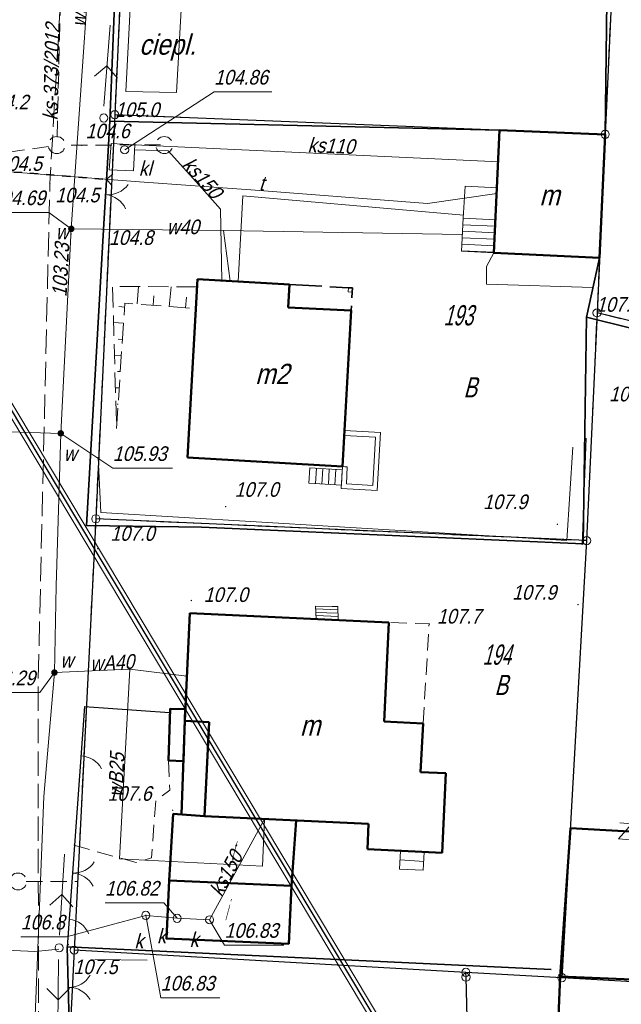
# Model space of a CAD drawing. Extents: x 6530721 to 6531385, y 5978377 to 5979143.
# Tile 112 of 146: x 6530980 to 6531017, y 5978905 to 5978965. Entities that reach past the tile are written whole.
import ezdxf
from ezdxf.enums import TextEntityAlignment as Align

# ---------------------------------------------------------------- set-up
doc = ezdxf.new("R2010")
doc.units = 0
for name, pattern in [('AB_rokocin 2014-08-13 AC2004$0$1.0_0.5', [1.5, 1, -0.5]), ('AB_rokocin 2014-08-13 AC2004$0$1.5_0.5', [2, 1.5, -0.5]), ('AB_rokocin 2014-08-13 AC2004$0$314-500', [2.5, 2, -0.5]), ('AB_rokocin 2014-08-13 AC2004$0$823-500', [1.75, 1.25, -0.5]), ('AB_rokocin 2014-08-13 AC2004$0$ib05_500', [1, 0.5, -0.5]), ('AB_rokocin 2014-08-13 AC2004$0$l217_500', [2, 1.5, -0.5]), ('AB_rokocin 2014-08-13 AC2004$0$l219_500', [0]), ('AB_rokocin 2014-08-13 AC2004$0$mz1.0_0.5', [1.5, 1, -0.5])]:
    doc.linetypes.add(name, pattern=pattern)
for name, color, linetype, lineweight in [('AB-wymiarowa', 7, 'Continuous', 30), ('AB_rokocin 2014-08-13 AC2004$0$!arkusz4', 7, 'Continuous', 18), ('AB_rokocin 2014-08-13 AC2004$0$202-Punkt graniczny stabilizowany trwale', 7, 'Continuous', 18), ('AB_rokocin 2014-08-13 AC2004$0$209-Opis konturu klasyfikacyjnego', 7, 'Continuous', 18), ('AB_rokocin 2014-08-13 AC2004$0$211-Nr działki', 7, 'Continuous', 18), ('AB_rokocin 2014-08-13 AC2004$0$217-Granica konturu klasyfikcyjnego', 7, 'Continuous', 18), ('AB_rokocin 2014-08-13 AC2004$0$219-Linia granicy', 7, 'Continuous', 18), ('AB_rokocin 2014-08-13 AC2004$0$310-podpora obiektu trwale związanego z budynkiem (powierzchnia)', 7, 'Continuous', 18), ('AB_rokocin 2014-08-13 AC2004$0$312-Budynek', 7, 'Continuous', 18), ('AB_rokocin 2014-08-13 AC2004$0$312-Numer ewidencyjny budynku-Atr124', 7, 'Continuous', 18), ('AB_rokocin 2014-08-13 AC2004$0$314-Nawis budynku budowli', 7, 'Continuous', 18), ('AB_rokocin 2014-08-13 AC2004$0$352-schody (powierzchnia)', 7, 'Continuous', 18), ('AB_rokocin 2014-08-13 AC2004$0$354-Taras weranda', 7, 'Continuous', 18), ('AB_rokocin 2014-08-13 AC2004$0$362-Cieplarnia szklarnia', 7, 'Continuous', 18), ('AB_rokocin 2014-08-13 AC2004$0$362-Etykieta cieplarni szklarni', 7, 'Continuous', 18), ('AB_rokocin 2014-08-13 AC2004$0$510-Podpora jednosłupowa symb.-SEPOW', 7, 'Continuous', 18), ('AB_rokocin 2014-08-13 AC2004$0$516-Kierunek linii eN-SEPOW', 7, 'Continuous', 18), ('AB_rokocin 2014-08-13 AC2004$0$621-Punkt rzędnej przewodu-SWPOD', 7, 'Continuous', 18), ('AB_rokocin 2014-08-13 AC2004$0$621-Punkt rzędnej przewodu-SWPOD-Atr2', 7, 'Continuous', 18), ('AB_rokocin 2014-08-13 AC2004$0$685-Osadnik kanal. lokalnej szambo - obrys-SK', 7, 'Continuous', 18), ('AB_rokocin 2014-08-13 AC2004$0$685-Osadnik kanal. lokalnej szambo - obrys-SK-Atr17', 7, 'Continuous', 18), ('AB_rokocin 2014-08-13 AC2004$0$820-Skarpa nieumocniona', 7, 'Continuous', 18), ('AB_rokocin 2014-08-13 AC2004$0$823-Szczyt skarpy nieumocninej', 7, 'Continuous', 18), ('AB_rokocin 2014-08-13 AC2004$0$824-Podnóże skarpy nieumocninej', 7, 'Continuous', 18), ('AB_rokocin 2014-08-13 AC2004$0$902-Ogrodzenie trwałe symb.', 7, 'Continuous', 18), ('AB_rokocin 2014-08-13 AC2004$0$903-Żywopłot', 7, 'Continuous', 18), ('AB_rokocin 2014-08-13 AC2004$0$905-Brama prawa', 7, 'Continuous', 18), ('AB_rokocin 2014-08-13 AC2004$0$905-Brama w ogrodzeniu', 7, 'Continuous', 18), ('AB_rokocin 2014-08-13 AC2004$0$991-Przehaczenie', 7, 'Continuous', 18), ('AB_rokocin 2014-08-13 AC2004$0$996-Tekst dodatkowy mały', 7, 'Continuous', 18), ('AB_rokocin 2014-08-13 AC2004$0$chodnik (powierzchnia)', 7, 'Continuous', 18), ('AB_rokocin 2014-08-13 AC2004$0$jezdnia (powierzchnia)', 7, 'Continuous', 18), ('AB_rokocin 2014-08-13 AC2004$0$krawężnik (linia)', 7, 'Continuous', 18), ('AB_rokocin 2014-08-13 AC2004$0$ogrodzenie trwałe (linia)', 7, 'Continuous', 18), ('AB_rokocin 2014-08-13 AC2004$0$przepust (linia)', 7, 'Continuous', 18), ('AB_rokocin 2014-08-13 AC2004$0$przepust (linia) - symbol', 7, 'Continuous', 18), ('AB_rokocin 2014-08-13 AC2004$0$przewód elektroenergetyczny (linia)-SEPOD', 7, 'Continuous', 18), ('AB_rokocin 2014-08-13 AC2004$0$przewód kanalizacyjny (linia)-SK', 7, 'Continuous', 18), ('AB_rokocin 2014-08-13 AC2004$0$przewód kanalizacyjny (linia)-SK-Atr1', 7, 'Continuous', 18), ('AB_rokocin 2014-08-13 AC2004$0$przewód kanalizacyjny - projektowany (linia)-SK', 7, 'Continuous', 18), ('AB_rokocin 2014-08-13 AC2004$0$przewód kanalizacyjny - projektowany (linia)-SK-Atr1', 7, 'Continuous', 18), ('AB_rokocin 2014-08-13 AC2004$0$przewód telekomunikacyjny (linia)-STPOD', 7, 'Continuous', 18), ('AB_rokocin 2014-08-13 AC2004$0$przewód telekomunikacyjny (linia)-STPOD-Atr1', 7, 'Continuous', 18), ('AB_rokocin 2014-08-13 AC2004$0$przewód wodociągowy (linia)-SW', 7, 'Continuous', 18), ('AB_rokocin 2014-08-13 AC2004$0$przewód wodociągowy (linia)-SW-Atr1', 7, 'Continuous', 18), ('AB_rokocin 2014-08-13 AC2004$0$punkt wysokościowy naturalny', 7, 'Continuous', 18), ('AB_rokocin 2014-08-13 AC2004$0$punkt wysokościowy naturalny-Atr2', 7, 'Continuous', 18), ('AB_rokocin 2014-08-13 AC2004$0$właz (punkt)-SK', 7, 'Continuous', 18), ('AB_rokocin 2014-08-13 AC2004$0$właz (punkt)-SK-Atr17', 7, 'Continuous', 18), ('AB_rokocin 2014-08-13 AC2004$0$właz (punkt)-SK-Atr2', 7, 'Continuous', 18), ('AB_rokocin 2014-08-13 AC2004$0$zasuwa (punkt)-SW', 7, 'Continuous', 18), ('AB_rokocin 2014-08-13 AC2004$0$zasuwa (punkt)-SW-Atr17', 7, 'Continuous', 18), ('AB_rokocin 2014-08-13 AC2004$0$zasuwa (punkt)-SW-Atr2', 7, 'Continuous', 18)]:
    doc.layers.add(name, color=color, linetype=linetype, lineweight=lineweight)
doc.styles.add('AB_rokocin 2014-08-13 AC2004$0$Standard', font='txt')
doc.linetypes.add('AB_rokocin 2014-08-13 AC2004$0$902-500', pattern='A,3.75,0,[1,ksztalty.shx,S=0.5,R=0,X=0,Y=0],3.75', length=7.5)
doc.linetypes.add('AB_rokocin 2014-08-13 AC2004$0$903-500', pattern='A,0,-0.001,0,[6,ksztalty.shx,S=0.667,R=0,X=0,Y=0],-3', length=3.001)

# ---------------------------------------------------------------- blocks, each defined once
blk = doc.blocks.new('AB_rokocin 2014-08-13 AC2004$0$PW01')
at = {"linetype": 'Continuous', "lineweight": 13}
h = blk.add_hatch(color=0, dxfattribs=at)
edge = h.paths.add_edge_path()
edge.add_arc((0, 0), 0.045, 0, 360)
blk = doc.blocks.new('AB_rokocin 2014-08-13 AC2004$0$US25')
at = {"linetype": 'Continuous', "lineweight": 0}
h = blk.add_hatch(color=0, dxfattribs=at)
edge = h.paths.add_edge_path()
edge.add_arc((0, 0), 0.2, 0, 360)
blk = doc.blocks.new('AB_rokocin 2014-08-13 AC2004$0$516')
at = {"color": 0, "linetype": 'Continuous', "lineweight": 0}
for p, q in [((3.25, 0), (2.543, 0.707)), ((0.75, 0), (5.75, 0)), ((3.25, 0), (2.543, -0.707))]:
    blk.add_line(p, q, dxfattribs=at)
blk = doc.blocks.new('AB_rokocin 2014-08-13 AC2004$0$510')
at = {"color": 0, "linetype": 'Continuous', "lineweight": 0}
blk.add_circle((0, 0), 0.25, dxfattribs=at)
blk = doc.blocks.new('AB_rokocin 2014-08-13 AC2004$0$905')
at = {"color": 0, "linetype": 'Continuous', "lineweight": 0}
for centre, start, end in [((-1.5, 0), 0, 60), ((1.5, 0), 120, 180)]:
    blk.add_arc(centre, 1.5, start, end, dxfattribs=at)
blk = doc.blocks.new('AB_rokocin 2014-08-13 AC2004$0$905P')
at = {"color": 0, "linetype": 'Continuous', "lineweight": 0}
blk.add_arc((1.5, 0), 1.5, 120, 180, dxfattribs=at)
blk = doc.blocks.new('AB_rokocin 2014-08-13 AC2004$0$621')
at = {"linetype": 'Continuous', "lineweight": 0}
h = blk.add_hatch(color=0, dxfattribs=at)
edge = h.paths.add_edge_path()
edge.add_arc((0, 0), 0.05, 0, 360)
blk = doc.blocks.new('AB_rokocin 2014-08-13 AC2004$0$US22')
at = {"color": 0, "linetype": 'Continuous', "lineweight": 13}
blk.add_circle((0, 0), 0.25, dxfattribs=at)
blk = doc.blocks.new('AB_rokocin 2014-08-13 AC2004$0$362')
at = {"color": 0, "linetype": 'Continuous', "lineweight": 30, "style": 'AB_rokocin 2014-08-13 AC2004$0$Standard', "oblique": 15, "width": 0.896}
blk.add_text('ciepl.', height=1.25, dxfattribs=at).set_placement((0, 0))
blk = doc.blocks.new('AB_rokocin 2014-08-13 AC2004$0$991')
at = {"color": 0, "linetype": 'Continuous', "lineweight": 0}
for p, q in [((-0.375, 0.5), (0.375, 0.5)), ((-0.375, -0.5), (0.375, 0.5)), ((-0.375, -0.5), (0.375, -0.5))]:
    blk.add_line(p, q, dxfattribs=at)
blk = doc.blocks.new('AB_rokocin 2014-08-13 AC2004$0$IB05')
at = {"color": 0, "linetype": 'Continuous', "lineweight": 13}
for q in [(0.354, 0.354), (0.354, -0.354)]:
    blk.add_line((0, 0), q, dxfattribs=at)
blk = doc.blocks.new('AB_rokocin 2014-08-13 AC2004$0$202')
at = {"color": 0, "linetype": 'Continuous', "lineweight": 0}
blk.add_circle((0, 0), 0.25, dxfattribs=at)
blk = doc.blocks.new('AB_rokocin 2014-08-13 AC2004')
at = {"layer": 'AB_rokocin 2014-08-13 AC2004$0$!arkusz4', "color": 7, "linetype": 'Continuous', "lineweight": 0}
blk.add_lwpolyline([(6531015.946, 5978502.881), (6530759.65, 5978931.7), (6530925.765, 5979030.983), (6531182.061, 5978602.165)], close=True, dxfattribs=at)
blk.add_lwpolyline([(6530759.65, 5978931.7), (6530925.765, 5979030.983), (6531182.061, 5978602.165), (6531016.032, 5978503.224), (6530759.65, 5978931.7)], dxfattribs=at)
blk.add_lwpolyline([(6530759.65, 5978931.7), (6530925.765, 5979030.983), (6531182.061, 5978602.165), (6531016.032, 5978503.224), (6530759.65, 5978931.7)], dxfattribs=at)
at = {"layer": 'AB_rokocin 2014-08-13 AC2004$0$!arkusz4', "color": 7, "linetype": 'Continuous', "lineweight": 30}
blk.add_lwpolyline([(6531016.032, 5978503.224), (6530759.993, 5978931.613), (6530925.679, 5979030.64), (6531181.745, 5978602.254)], close=True, dxfattribs=at)
at = {"layer": 'AB_rokocin 2014-08-13 AC2004$0$!arkusz4', "color": 7, "linetype": 'Continuous', "lineweight": 18}
blk.add_lwpolyline([(6531016.118, 5978503.567), (6530760.336, 5978931.527), (6530925.593, 5979030.297), (6531181.375, 5978602.338)], close=True, dxfattribs=at)
at = {"layer": 'AB_rokocin 2014-08-13 AC2004$0$217-Granica konturu klasyfikcyjnego', "color": 3, "linetype": 'AB_rokocin 2014-08-13 AC2004$0$l217_500', "lineweight": 18, "flags": 128}
for points in [[(6530985.56, 5978959.33), (6530986.72, 5978984.34)], [(6530985.56, 5978959.33), (6530986.72, 5978984.34)], [(6531015.77, 5978958.12), (6531016.69, 5978978.14)], [(6531015.77, 5978958.12), (6531016.69, 5978978.14)], [(6530984.39, 5978934.43), (6530985.56, 5978959.33)], [(6530984.39, 5978934.43), (6530985.56, 5978959.33)], [(6530985.56, 5978959.33), (6531015.77, 5978958.12)], [(6530985.56, 5978959.33), (6531015.77, 5978958.12)], [(6531015.27, 5978947.12), (6531015.77, 5978958.12)], [(6531015.27, 5978947.12), (6531015.77, 5978958.12)], [(6531014.63, 5978933.09), (6531015.27, 5978947.12)], [(6531014.63, 5978933.09), (6531015.27, 5978947.12)], [(6531015.27, 5978947.12), (6531039.83, 5978941.12)], [(6531015.27, 5978947.12), (6531039.83, 5978941.12)], [(6530983.06, 5978907.86), (6530984.39, 5978934.43)], [(6530983.06, 5978907.86), (6530984.39, 5978934.43)], [(6530984.39, 5978934.43), (6531014.63, 5978933.09)], [(6530984.39, 5978934.43), (6531014.63, 5978933.09)], [(6531013.1, 5978906.16), (6531014.63, 5978933.09)], [(6531013.1, 5978906.16), (6531014.63, 5978933.09)], [(6530981.71, 5978880.91), (6530983.06, 5978907.86)], [(6530981.71, 5978880.91), (6530983.06, 5978907.86)], [(6530983.06, 5978907.86), (6531007.19, 5978906.49)], [(6530983.06, 5978907.86), (6531007.19, 5978906.49)], [(6531007.19, 5978906.49), (6531013.1, 5978906.16)], [(6531007.19, 5978906.49), (6531013.1, 5978906.16)], [(6531007.19, 5978906.49), (6531007.2, 5978906.19)], [(6531007.19, 5978906.49), (6531007.2, 5978906.19)], [(6531007.2, 5978906.19), (6531007.91, 5978877.7)], [(6531007.2, 5978906.19), (6531007.91, 5978877.7)], [(6531013.1, 5978906.16), (6531031.62, 5978905.11)], [(6531013.1, 5978906.16), (6531031.62, 5978905.11)]]:
    blk.add_lwpolyline(points, dxfattribs=at)
at = {"layer": 'AB_rokocin 2014-08-13 AC2004$0$219-Linia granicy', "color": 92, "linetype": 'AB_rokocin 2014-08-13 AC2004$0$l219_500', "lineweight": 30, "flags": 128}
for points in [[(6530986.72, 5978984.34), (6530985.56, 5978959.33)], [(6530986.72, 5978984.34), (6530985.56, 5978959.33)], [(6531016.69, 5978978.14), (6531015.77, 5978958.12)], [(6531016.69, 5978978.14), (6531015.77, 5978958.12)], [(6530985.56, 5978959.33), (6530984.39, 5978934.43)], [(6530985.56, 5978959.33), (6530984.39, 5978934.43)], [(6531015.77, 5978958.12), (6530985.56, 5978959.33)], [(6531015.77, 5978958.12), (6530985.56, 5978959.33)], [(6531015.77, 5978958.12), (6531015.27, 5978947.12)], [(6531015.77, 5978958.12), (6531015.27, 5978947.12)], [(6531015.27, 5978947.12), (6531014.63, 5978933.09)], [(6531015.27, 5978947.12), (6531014.63, 5978933.09)], [(6531039.83, 5978941.12), (6531015.27, 5978947.12)], [(6531039.83, 5978941.12), (6531015.27, 5978947.12)], [(6530984.39, 5978934.43), (6530983.06, 5978907.86)], [(6530984.39, 5978934.43), (6530983.06, 5978907.86)], [(6531014.63, 5978933.09), (6530984.39, 5978934.43)], [(6531014.63, 5978933.09), (6530984.39, 5978934.43)], [(6531014.63, 5978933.09), (6531013.1, 5978906.16)], [(6531014.63, 5978933.09), (6531013.1, 5978906.16)], [(6530983.06, 5978907.86), (6530981.71, 5978880.91)], [(6530983.06, 5978907.86), (6530981.71, 5978880.91)], [(6531007.19, 5978906.49), (6530983.06, 5978907.86)], [(6531007.19, 5978906.49), (6530983.06, 5978907.86)], [(6531013.1, 5978906.16), (6531007.19, 5978906.49)], [(6531013.1, 5978906.16), (6531007.19, 5978906.49)], [(6531007.2, 5978906.19), (6531007.19, 5978906.49)], [(6531007.2, 5978906.19), (6531007.19, 5978906.49)], [(6531007.91, 5978877.7), (6531007.2, 5978906.19)], [(6531007.91, 5978877.7), (6531007.2, 5978906.19)], [(6531031.62, 5978905.11), (6531013.1, 5978906.16)], [(6531031.62, 5978905.11), (6531013.1, 5978906.16)]]:
    blk.add_lwpolyline(points, dxfattribs=at)
at = {"layer": 'AB_rokocin 2014-08-13 AC2004$0$310-podpora obiektu trwale związanego z budynkiem (powierzchnia)', "color": 7, "linetype": 'Continuous', "lineweight": 18, "flags": 128}
for points in [[(6531007.14, 5978954.93), (6531009.13, 5978954.82), (6531009.02, 5978952.85), (6531007.03, 5978952.96)], [(6530999.96, 5978948.67), (6531000.21, 5978948.66), (6531000.19, 5978948.4), (6530999.94, 5978948.42)]]:
    blk.add_lwpolyline(points, close=True, dxfattribs=at)
at = {"layer": 'AB_rokocin 2014-08-13 AC2004$0$312-Budynek', "color": 250, "linetype": 'Continuous', "lineweight": 50, "flags": 128}
for points in [[(6531008.92, 5978950.82), (6531009.27, 5978958.38)], [(6531009.27, 5978958.38), (6531015.77, 5978958.12)], [(6531015.77, 5978958.12), (6531015.43, 5978950.52)], [(6531015.43, 5978950.52), (6531008.92, 5978950.82)], [(6530990.04, 5978938.22), (6530990.66, 5978949.2)], [(6530990.66, 5978949.2), (6530996.32, 5978948.87)], [(6530996.32, 5978948.87), (6530996.25, 5978947.46)], [(6530996.25, 5978947.46), (6531000.13, 5978947.26)], [(6531000.13, 5978947.26), (6530999.58, 5978937.65)], [(6530999.58, 5978937.65), (6530990.04, 5978938.22)], [(6530989.88, 5978921.98), (6530990.19, 5978928.63)], [(6530990.19, 5978928.63), (6531002.44, 5978928.05)], [(6531002.44, 5978928.05), (6531002.15, 5978921.95)], [(6530989.88, 5978921.98), (6530989.67, 5978916.21)], [(6530991.37, 5978921.91), (6530989.88, 5978921.98)], [(6530991.09, 5978916.11), (6530991.37, 5978921.91)], [(6531002.15, 5978921.95), (6531004.56, 5978921.83)], [(6531004.56, 5978921.83), (6531004.4, 5978918.83)], [(6531004.4, 5978918.83), (6531005.96, 5978918.76)], [(6531005.96, 5978918.76), (6531005.72, 5978913.85)], [(6530996.73, 5978915.84), (6530996.45, 5978911.82), (6530988.9, 5978912.14), (6530989.16, 5978916.25), (6530991.09, 5978916.11)], [(6531001.2, 5978915.63), (6530991.09, 5978916.11)], [(6531001.13, 5978914.07), (6531001.2, 5978915.63)], [(6531012.99, 5978906.23), (6531013.63, 5978915.38)], [(6531013.63, 5978915.38), (6531021.99, 5978914.9)], [(6531005.72, 5978913.85), (6531001.13, 5978914.07)], [(6531012.75, 5978900.39), (6531012.99, 5978906.23)], [(6531021.35, 5978905.89), (6531012.99, 5978906.23)], [(6531012.99, 5978906.23), (6531021.35, 5978905.89)]]:
    blk.add_lwpolyline(points, dxfattribs=at)
for points in [[(6530989.79, 5978919.51), (6530988.87, 5978919.54), (6530988.98, 5978922.73), (6530989.9, 5978922.7)], [(6530988.9, 5978912.14), (6530996.45, 5978911.82), (6530996.28, 5978908.25), (6530988.74, 5978908.57)]]:
    blk.add_lwpolyline(points, close=True, dxfattribs=at)
at = {"layer": 'AB_rokocin 2014-08-13 AC2004$0$314-Nawis budynku budowli', "color": 7, "linetype": 'AB_rokocin 2014-08-13 AC2004$0$314-500', "lineweight": 35, "flags": 128}
blk.add_lwpolyline([(6530996.32, 5978948.87), (6530999.96, 5978948.67), (6531000.21, 5978948.66), (6531000.19, 5978948.4), (6531000.13, 5978947.26)], dxfattribs=at)
at = {"layer": 'AB_rokocin 2014-08-13 AC2004$0$352-schody (powierzchnia)', "color": 252, "linetype": 'Continuous', "lineweight": 18}
for p, q in [((6531006.93, 5978950.92), (6531007.03, 5978952.95)), ((6531007.03, 5978952.95), (6531009.02, 5978952.85)), ((6531009.02, 5978952.85), (6531008.92, 5978950.82)), ((6531007.01, 5978952.55), (6531009, 5978952.46)), ((6531006.97, 5978951.75), (6531008.96, 5978951.66)), ((6531006.99, 5978952.15), (6531008.98, 5978952.06)), ((6531006.95, 5978951.35), (6531008.94, 5978951.26)), ((6531006.93, 5978950.95), (6531008.92, 5978950.86)), ((6531008.92, 5978950.82), (6531006.93, 5978950.92)), ((6530997.52, 5978936.62), (6530997.57, 5978937.57)), ((6530997.52, 5978936.62), (6530997.58, 5978937.57)), ((6530997.57, 5978937.57), (6530999.57, 5978937.45)), ((6530997.92, 5978936.6), (6530997.98, 5978937.55)), ((6530998.32, 5978936.57), (6530998.38, 5978937.52)), ((6530998.72, 5978936.55), (6530998.77, 5978937.5)), ((6530999.12, 5978936.52), (6530999.17, 5978937.47)), ((6530999.57, 5978937.45), (6530999.52, 5978936.5)), ((6530999.52, 5978936.5), (6530997.52, 5978936.62)), ((6530999.52, 5978936.5), (6530999.55, 5978936.99)), ((6530997.97, 5978928.25), (6530997.93, 5978929.06)), ((6530997.93, 5978929.06), (6530999.31, 5978929.03)), ((6530997.94, 5978928.88), (6530999.31, 5978928.82)), ((6530997.95, 5978928.67), (6530999.31, 5978928.62)), ((6530998.95, 5978929.04), (6530999.31, 5978929.02)), ((6530999.31, 5978929.03), (6530999.32, 5978928.19)), ((6530997.96, 5978928.47), (6530999.32, 5978928.42)), ((6530997.97, 5978928.27), (6530999.32, 5978928.22)), ((6531003.11, 5978912.85), (6531003.17, 5978913.97)), ((6531004.59, 5978913.32), (6531003.14, 5978913.43)), ((6531003.17, 5978913.97), (6531004.61, 5978913.9)), ((6531004.61, 5978913.9), (6531004.56, 5978912.78)), ((6531004.56, 5978912.78), (6531003.11, 5978912.85))]:
    blk.add_line(p, q, dxfattribs=at)
at = {"layer": 'AB_rokocin 2014-08-13 AC2004$0$354-Taras weranda', "color": 0, "lineweight": 18}
for p, q in [((6530999.694, 5978939.57), (6530999.702, 5978939.72)), ((6530999.694, 5978939.57), (6531001.613, 5978939.466)), ((6530999.71, 5978939.87), (6530999.702, 5978939.72)), ((6530999.71, 5978939.87), (6531001.93, 5978939.75)), ((6531001.93, 5978939.75), (6531001.73, 5978936.18)), ((6531001.613, 5978939.466), (6531001.447, 5978936.496)), ((6530999.51, 5978936.3), (6530999.58, 5978937.65)), ((6530999.58, 5978937.65), (6530999.73, 5978937.642)), ((6530999.88, 5978937.634), (6530999.73, 5978937.642)), ((6530999.825, 5978936.584), (6530999.88, 5978937.634)), ((6531001.447, 5978936.496), (6530999.825, 5978936.584)), ((6531001.73, 5978936.18), (6530999.51, 5978936.3))]:
    blk.add_line(p, q, dxfattribs=at)
at = {"layer": 'AB_rokocin 2014-08-13 AC2004$0$362-Cieplarnia szklarnia', "color": 7, "linetype": 'Continuous', "lineweight": 18, "flags": 128}
blk.add_lwpolyline([(6530986.55, 5978966.68), (6530989.68, 5978966.55), (6530989.37, 5978960.7), (6530986.23, 5978960.76)], close=True, dxfattribs=at)
at = {"layer": 'AB_rokocin 2014-08-13 AC2004$0$685-Osadnik kanal. lokalnej szambo - obrys-SK', "color": 7, "linetype": 'Continuous', "lineweight": 18, "flags": 128}
blk.add_lwpolyline([(6530986.8, 5978957.48), (6530986.72, 5978955.87), (6530985.22, 5978955.93), (6530985.33, 5978957.55)], close=True, dxfattribs=at)
at = {"layer": 'AB_rokocin 2014-08-13 AC2004$0$820-Skarpa nieumocniona', "color": 252, "linetype": 'Continuous', "lineweight": 18}
for p, q in [((6530986.93, 5978947.67), (6530987.02, 5978948.75)), ((6530988.92, 5978947.5), (6530989.03, 5978948.73)), ((6530987.93, 5978947.59), (6530987.97, 5978948.17)), ((6530989.92, 5978947.43), (6530989.97, 5978948.08)), ((6530986.17, 5978947.48), (6530985.81, 5978947.51)), ((6530986.1, 5978946.48), (6530985.48, 5978946.52)), ((6530986.03, 5978945.48), (6530985.77, 5978945.51)), ((6530985.97, 5978944.49), (6530985.54, 5978944.52)), ((6530985.9, 5978943.5), (6530985.73, 5978943.5)), ((6530985.83, 5978942.5), (6530985.59, 5978942.51)), ((6530985.77, 5978941.5), (6530985.7, 5978941.5)), ((6530985.7, 5978940.5), (6530985.65, 5978940.5))]:
    blk.add_line(p, q, dxfattribs=at)
at = {"layer": 'AB_rokocin 2014-08-13 AC2004$0$823-Szczyt skarpy nieumocninej', "color": 252, "linetype": 'AB_rokocin 2014-08-13 AC2004$0$823-500', "lineweight": 18, "flags": 128}
blk.add_lwpolyline([(6530985.67, 5978940), (6530986.18, 5978947.73), (6530990.45, 5978947.38)], dxfattribs=at)
at = {"layer": 'AB_rokocin 2014-08-13 AC2004$0$824-Podnóże skarpy nieumocninej', "color": 252, "linetype": 'AB_rokocin 2014-08-13 AC2004$0$823-500', "lineweight": 18, "flags": 128}
blk.add_lwpolyline([(6530990.62, 5978948.73), (6530985.42, 5978948.75), (6530985.67, 5978940)], dxfattribs=at)
at = {"layer": 'AB_rokocin 2014-08-13 AC2004$0$902-Ogrodzenie trwałe symb.', "color": 7, "linetype": 'AB_rokocin 2014-08-13 AC2004$0$902-500', "lineweight": 25, "flags": 128}
for points in [[(6530983.69, 5978922.86), (6530982.62, 5978908.06)], [(6530983.69, 5978922.86), (6530988.94, 5978922.5)]]:
    blk.add_lwpolyline(points, dxfattribs=at)
at = {"layer": 'AB_rokocin 2014-08-13 AC2004$0$903-Żywopłot', "color": 7, "linetype": 'AB_rokocin 2014-08-13 AC2004$0$903-500', "lineweight": 18, "flags": 128}
for points in [[(6531014.6, 5978939.41), (6531014.35, 5978932.83)], [(6530984.53, 5978938.23), (6530984.71, 5978934.82), (6531013.4, 5978933.09), (6531013.77, 5978938.85)], [(6530984.33, 5978907.29), (6530987.55, 5978907.23)]]:
    blk.add_lwpolyline(points, dxfattribs=at)
at = {"layer": 'AB_rokocin 2014-08-13 AC2004$0$chodnik (powierzchnia)', "color": 252, "linetype": 'AB_rokocin 2014-08-13 AC2004$0$mz1.0_0.5', "lineweight": 18, "flags": 128}
for points in [[(6531004.56, 5978921.83), (6531004.92, 5978927.96), (6531002.44, 5978928.05)], [(6530988.87, 5978919.54), (6530988.95, 5978917.72)], [(6530983.04, 5978914.33), (6530986.87, 5978913.25), (6530987.82, 5978913.55), (6530988.08, 5978917.05), (6530988.95, 5978917.72)]]:
    blk.add_lwpolyline(points, dxfattribs=at)
at = {"layer": 'AB_rokocin 2014-08-13 AC2004$0$jezdnia (powierzchnia)', "color": 252, "linetype": 'AB_rokocin 2014-08-13 AC2004$0$1.5_0.5', "lineweight": 18, "flags": 128}
blk.add_lwpolyline([(6530989.16, 5979081.85), (6530987.63, 5979063.19), (6530986.58, 5979039.58), (6530985.45, 5979012.64), (6530982.98, 5978979.44), (6530981.56, 5978955.09), (6530980.83, 5978923.93), (6530980.87, 5978899.07), (6530980.35, 5978882.41), (6530978.9, 5978876.34), (6530982.06, 5978874.54), (6530986.16, 5978874.22), (6531007.45, 5978874.91), (6531033.72, 5978876.67), (6531037.69, 5978874.7), (6531040.6, 5978870.17), (6531044.99, 5978845.52), (6531046.64, 5978824.27)], dxfattribs=at)
at = {"layer": 'AB_rokocin 2014-08-13 AC2004$0$krawężnik (linia)', "color": 252, "linetype": 'Continuous', "lineweight": 18, "flags": 128}
blk.add_lwpolyline([(6531008.92, 5978950.83), (6531008.46, 5978949.97), (6531008.45, 5978948.89), (6531015.02, 5978948.69), (6531015.43, 5978950.52)], dxfattribs=at)
at = {"layer": 'AB_rokocin 2014-08-13 AC2004$0$ogrodzenie trwałe (linia)', "color": 252, "linetype": 'AB_rokocin 2014-08-13 AC2004$0$902-500', "lineweight": 35, "flags": 128}
for points in [[(6530986.42, 5978984.01), (6530986.13, 5978978.07), (6530986.04, 5978976.63), (6530985.69, 5978971.1), (6530985.62, 5978968.16), (6530985.25, 5978958.93), (6531009.27, 5978958.38)], [(6531015.77, 5978958.12), (6531016.01, 5978977.89)], [(6531043.834, 5978962.453), (6531043.8, 5978962.3), (6531043.6, 5978961.37), (6531039.11, 5978940.78), (6531014.62, 5978946.85), (6531015.43, 5978950.52)], [(6530985.25, 5978958.93), (6530985.09, 5978956), (6530984.88, 5978952.6), (6530983.81, 5978934.03), (6530990.91, 5978933.91), (6531014.42, 5978932.9)], [(6531014.62, 5978946.85), (6531014.42, 5978932.9)], [(6531012.45, 5978906.66), (6530982.62, 5978908.06), (6530982.75, 5978903.38), (6530982.68, 5978902.4), (6530982.59, 5978888.79), (6530982.57, 5978885.99), (6530982.54, 5978882.8)]]:
    blk.add_lwpolyline(points, dxfattribs=at)
at = {"layer": 'AB_rokocin 2014-08-13 AC2004$0$przepust (linia)', "color": 7, "linetype": 'AB_rokocin 2014-08-13 AC2004$0$ib05_500', "lineweight": 35, "flags": 128}
blk.add_lwpolyline([(6530978.34, 5978955.88), (6530985.05, 5978955.35)], dxfattribs=at)
at = {"layer": 'AB_rokocin 2014-08-13 AC2004$0$przewód elektroenergetyczny (linia)-SEPOD', "color": 1, "linetype": 'Continuous', "lineweight": 18, "flags": 128}
for points in [[(6531007.04, 5978953.14), (6530993.45, 5978954.34), (6530993.16, 5978949.06)], [(6530982.11, 5978907.92), (6530980.63, 5978907.77), (6530971.81, 5978908.19), (6530971.49, 5978904.19), (6530969.9, 5978904.27)]]:
    blk.add_lwpolyline(points, dxfattribs=at)
at = {"layer": 'AB_rokocin 2014-08-13 AC2004$0$przewód kanalizacyjny (linia)-SK', "color": 34, "linetype": 'Continuous', "lineweight": 18, "flags": 128}
for points in [[(6530986.78, 5978957.17), (6530988.84, 5978957.1), (6530990.92, 5978954.81), (6530992.08, 5978953.51), (6530992.16, 5978949.11)], [(6530986.8, 5978957.48), (6531008.78, 5978956.45), (6531009.18, 5978956.42)], [(6530994.79, 5978915.93), (6530991.4, 5978909.73), (6530989.4, 5978909.82), (6530987.47, 5978910)]]:
    blk.add_lwpolyline(points, dxfattribs=at)
at = {"layer": 'AB_rokocin 2014-08-13 AC2004$0$przewód kanalizacyjny - projektowany (linia)-SK', "color": 32, "linetype": 'AB_rokocin 2014-08-13 AC2004$0$1.0_0.5', "lineweight": 18, "flags": 128}
for points in [[(6530982, 5978957.95), (6530982.4, 5978973.45)], [(6530981.48, 5978957.38), (6530972.45, 5978956.06)], [(6530988.38, 5978957.47), (6530982.48, 5978957.46)], [(6530980.1, 5978912.09), (6530983.27, 5978912.08)]]:
    blk.add_lwpolyline(points, dxfattribs=at)
for points in [[(6530982.29, 5978957.04), (6530982.2, 5978956.98), (6530982.09, 5978956.95), (6530981.98, 5978956.94), (6530981.88, 5978956.95), (6530981.77, 5978956.98), (6530981.68, 5978957.04), (6530981.59, 5978957.11), (6530981.53, 5978957.2), (6530981.48, 5978957.29), (6530981.46, 5978957.4), (6530981.46, 5978957.51), (6530981.48, 5978957.62), (6530981.53, 5978957.72), (6530981.59, 5978957.81), (6530981.67, 5978957.88), (6530981.76, 5978957.94), (6530981.87, 5978957.97), (6530981.98, 5978957.98), (6530982.08, 5978957.97), (6530982.19, 5978957.94), (6530982.28, 5978957.88), (6530982.37, 5978957.81), (6530982.43, 5978957.72), (6530982.48, 5978957.63), (6530982.5, 5978957.52), (6530982.5, 5978957.41), (6530982.48, 5978957.3), (6530982.43, 5978957.2), (6530982.37, 5978957.11)], [(6530988.92, 5978957.04), (6530988.83, 5978956.98), (6530988.72, 5978956.95), (6530988.61, 5978956.94), (6530988.51, 5978956.95), (6530988.4, 5978956.98), (6530988.31, 5978957.04), (6530988.22, 5978957.11), (6530988.16, 5978957.2), (6530988.11, 5978957.29), (6530988.09, 5978957.4), (6530988.09, 5978957.51), (6530988.11, 5978957.62), (6530988.16, 5978957.72), (6530988.22, 5978957.81), (6530988.3, 5978957.88), (6530988.39, 5978957.94), (6530988.5, 5978957.97), (6530988.61, 5978957.98), (6530988.71, 5978957.97), (6530988.82, 5978957.94), (6530988.91, 5978957.88), (6530989, 5978957.81), (6530989.06, 5978957.72), (6530989.11, 5978957.63), (6530989.13, 5978957.52), (6530989.13, 5978957.41), (6530989.11, 5978957.3), (6530989.06, 5978957.2), (6530989, 5978957.11)], [(6530979.91, 5978911.67), (6530979.82, 5978911.61), (6530979.71, 5978911.58), (6530979.6, 5978911.57), (6530979.5, 5978911.58), (6530979.39, 5978911.61), (6530979.3, 5978911.67), (6530979.21, 5978911.74), (6530979.15, 5978911.83), (6530979.1, 5978911.92), (6530979.08, 5978912.03), (6530979.08, 5978912.14), (6530979.1, 5978912.25), (6530979.15, 5978912.35), (6530979.21, 5978912.44), (6530979.29, 5978912.51), (6530979.38, 5978912.57), (6530979.49, 5978912.6), (6530979.6, 5978912.61), (6530979.7, 5978912.6), (6530979.81, 5978912.57), (6530979.9, 5978912.51), (6530979.99, 5978912.44), (6530980.05, 5978912.35), (6530980.1, 5978912.26), (6530980.12, 5978912.15), (6530980.12, 5978912.04), (6530980.1, 5978911.93), (6530980.05, 5978911.83), (6530979.99, 5978911.74)]]:
    blk.add_lwpolyline(points, close=True, dxfattribs=at)
at = {"layer": 'AB_rokocin 2014-08-13 AC2004$0$przewód telekomunikacyjny (linia)-STPOD', "color": 30, "linetype": 'Continuous', "lineweight": 18, "flags": 128}
blk.add_lwpolyline([(6530978.28, 5978955.87), (6530987.08, 5978955.19), (6530993.95, 5978954.71), (6531004.82, 5978953.86), (6531009.09, 5978954.47)], dxfattribs=at)
at = {"layer": 'AB_rokocin 2014-08-13 AC2004$0$przewód wodociągowy (linia)-SW', "color": 5, "linetype": 'Continuous', "lineweight": 18, "flags": 128}
for points in [[(6530988.09, 5979057.14), (6530988.36, 5979049.42), (6530988.04, 5979037.88), (6530987.58, 5979030.87), (6530986.67, 5979015.6), (6530985.18, 5978998.23), (6530984.99, 5978994.75), (6530984.53, 5978976.19), (6530982.88, 5978952.3), (6530982.23, 5978939.7)], [(6531006.97, 5978951.96), (6530992.26, 5978952.2), (6530982.88, 5978952.3)], [(6530992.26, 5978952.2), (6530992.66, 5978949.08)], [(6530982.23, 5978939.7), (6530970.29, 5978940.08)], [(6530982.23, 5978939.7), (6530981.94, 5978930.31), (6530981.84, 5978924.96), (6530981.19, 5978917.32), (6530980.62, 5978902.78), (6530980.45, 5978893.09), (6530980.46, 5978881.91), (6530980.16, 5978869.93)], [(6530990, 5978924.74), (6530986.49, 5978925.16), (6530981.84, 5978924.96)], [(6530994.79, 5978915.93), (6530994.66, 5978913.03), (6530985.84, 5978913.49), (6530986.49, 5978925.16)]]:
    blk.add_lwpolyline(points, dxfattribs=at)
at = {"layer": 'AB_rokocin 2014-08-13 AC2004$0$punkt wysokościowy naturalny-Atr2', "color": 7, "linetype": 'ByBlock', "flags": 128}
blk.add_lwpolyline([(6530987.47, 5978910), (6530982.59, 5978908.68), (6530979.766, 5978908.68)], dxfattribs=at)
at = {"layer": 'AB_rokocin 2014-08-13 AC2004$0$właz (punkt)-SK-Atr2', "color": 34, "linetype": 'ByBlock', "flags": 128}
for points in [[(6530986.17, 5978957.17), (6530991.68, 5978960.74), (6530995.241, 5978960.74)], [(6530989.4, 5978909.82), (6530988.59, 5978910.77), (6530984.959, 5978910.77)], [(6530987.47, 5978910), (6530988.39, 5978904.92), (6530992.034, 5978904.92)], [(6530991.4, 5978909.73), (6530992.32, 5978908.17), (6530995.964, 5978908.17)]]:
    blk.add_lwpolyline(points, dxfattribs=at)
at = {"layer": 'AB_rokocin 2014-08-13 AC2004$0$zasuwa (punkt)-SW-Atr2', "color": 5, "linetype": 'ByBlock', "flags": 128}
for points in [[(6530982.88, 5978952.3), (6530981.5, 5978953.31), (6530977.958, 5978953.31)], [(6530982.23, 5978939.7), (6530985.44, 5978937.55), (6530989.11, 5978937.55)], [(6530981.84, 5978924.96), (6530980.95, 5978923.73), (6530977.338, 5978923.73)]]:
    blk.add_lwpolyline(points, dxfattribs=at)
at = {"layer": 'AB_rokocin 2014-08-13 AC2004$0$202-Punkt graniczny stabilizowany trwale', "color": 7, "linetype": 'Continuous', "lineweight": 18, "rotation": 171.887}
for p in [(6530985.56, 5978959.33), (6531015.77, 5978958.12), (6531015.27, 5978947.12), (6530984.39, 5978934.43), (6531014.63, 5978933.09), (6530983.06, 5978907.86), (6531007.19, 5978906.49), (6531007.2, 5978906.19), (6531013.1, 5978906.16)]:
    blk.add_blockref('AB_rokocin 2014-08-13 AC2004$0$202', p, dxfattribs=at)
at = {"layer": 'AB_rokocin 2014-08-13 AC2004$0$362-Etykieta cieplarni szklarni', "color": 7, "linetype": 'Continuous', "lineweight": 18}
blk.add_blockref('AB_rokocin 2014-08-13 AC2004$0$362', (6530987.06, 5978963.03), dxfattribs=at)
at = {"layer": 'AB_rokocin 2014-08-13 AC2004$0$510-Podpora jednosłupowa symb.-SEPOW', "color": 7, "linetype": 'Continuous', "lineweight": 18}
for p in [(6530984.88, 5978959.13), (6530982.13, 5978908)]:
    blk.add_blockref('AB_rokocin 2014-08-13 AC2004$0$510', p, dxfattribs=at)
at = {"layer": 'AB_rokocin 2014-08-13 AC2004$0$516-Kierunek linii eN-SEPOW', "color": 7, "linetype": 'Continuous', "lineweight": 18}
for p, rotation in [((6530984.82, 5978959.11), 85.42200000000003), ((6530982.11, 5978908.04), 86.53799999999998), ((6530982.09, 5978908.04), 269.5840000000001)]:
    blk.add_blockref('AB_rokocin 2014-08-13 AC2004$0$516', p, dxfattribs=dict(at, rotation=rotation))
at = {"layer": 'AB_rokocin 2014-08-13 AC2004$0$621-Punkt rzędnej przewodu-SWPOD', "color": 5, "linetype": 'Continuous', "lineweight": 18}
blk.add_blockref('AB_rokocin 2014-08-13 AC2004$0$621', (6530982.86, 5978951.98), dxfattribs=at)
at = {"layer": 'AB_rokocin 2014-08-13 AC2004$0$905-Brama prawa', "color": 7, "linetype": 'Continuous', "lineweight": 35}
for p, rotation in [((6530983.47, 5978919.82), 268.452), ((6530982.76, 5978909.77), 262.648)]:
    blk.add_blockref('AB_rokocin 2014-08-13 AC2004$0$905P', p, dxfattribs=dict(at, rotation=rotation))
at = {"layer": 'AB_rokocin 2014-08-13 AC2004$0$905-Brama w ogrodzeniu', "color": 252, "linetype": 'Continuous', "lineweight": 35}
for p, rotation in [((6530985.01, 5978954.41), 264.289), ((6530982.96, 5978912.61), 267.039), ((6530982.74, 5978905.56), 270)]:
    blk.add_blockref('AB_rokocin 2014-08-13 AC2004$0$905', p, dxfattribs=dict(at, rotation=rotation))
at = {"layer": 'AB_rokocin 2014-08-13 AC2004$0$991-Przehaczenie', "color": 7, "linetype": 'Continuous', "lineweight": 18, "rotation": 355.426}
blk.add_blockref('AB_rokocin 2014-08-13 AC2004$0$991', (6531017.01, 5978915.18), dxfattribs=at)
at = {"layer": 'AB_rokocin 2014-08-13 AC2004$0$przepust (linia) - symbol', "color": 7, "linetype": 'Continuous', "lineweight": 35, "rotation": 355.4839999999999}
blk.add_blockref('AB_rokocin 2014-08-13 AC2004$0$IB05', (6530985.05, 5978955.35), dxfattribs=at)
at = {"layer": 'AB_rokocin 2014-08-13 AC2004$0$punkt wysokościowy naturalny', "color": 7, "linetype": 'Continuous', "lineweight": 13}
for p in [(6530985.25, 5978958.93), (6530983.5, 5978957.45), (6530981.56, 5978955.09), (6530984.88, 5978952.6), (6531014.62, 5978946.85), (6530992.39, 5978935.19), (6531012.83, 5978934.1), (6530984.51, 5978932.6), (6530990.27, 5978929.4), (6531014.1, 5978929.15), (6531004.93, 5978927.95), (6530989.12, 5978916.48), (6530987.47, 5978910), (6530982.7, 5978908.19)]:
    blk.add_blockref('AB_rokocin 2014-08-13 AC2004$0$PW01', p, dxfattribs=at)
at = {"layer": 'AB_rokocin 2014-08-13 AC2004$0$właz (punkt)-SK', "color": 7, "linetype": 'Continuous', "lineweight": 18}
for p in [(6530986.17, 5978957.17), (6530987.47, 5978910), (6530989.4, 5978909.82), (6530991.4, 5978909.73)]:
    blk.add_blockref('AB_rokocin 2014-08-13 AC2004$0$US22', p, dxfattribs=at)
at = {"layer": 'AB_rokocin 2014-08-13 AC2004$0$zasuwa (punkt)-SW', "color": 7, "linetype": 'Continuous', "lineweight": 13}
blk.add_blockref('AB_rokocin 2014-08-13 AC2004$0$US25', (6530982.88, 5978952.3), dxfattribs=at)
for p, rotation in [((6530982.23, 5978939.7), 358.9949999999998), ((6530981.84, 5978924.96), 358.4590000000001)]:
    blk.add_blockref('AB_rokocin 2014-08-13 AC2004$0$US25', p, dxfattribs=dict(at, rotation=rotation))
at = {"layer": 'AB_rokocin 2014-08-13 AC2004$0$209-Opis konturu klasyfikacyjnego', "color": 3, "linetype": 'Continuous', "lineweight": 20, "style": 'AB_rokocin 2014-08-13 AC2004$0$Standard', "oblique": 15, "width": 0.741}
for p in [(6531007.04, 5978941.91), (6531008.95, 5978923.57)]:
    blk.add_text('B', height=1.25, dxfattribs=at).set_placement(p)
at = {"layer": 'AB_rokocin 2014-08-13 AC2004$0$211-Nr działki', "color": 92, "linetype": 'Continuous', "lineweight": 30, "style": 'AB_rokocin 2014-08-13 AC2004$0$Standard', "oblique": 15}
for s, width, p in [('193', 0.654, (6531005.81, 5978946.35)), ('194', 0.624, (6531008.22, 5978925.44))]:
    blk.add_text(s, height=1.25, dxfattribs=dict(at, width=width)).set_placement(p)
at = {"layer": 'AB_rokocin 2014-08-13 AC2004$0$312-Numer ewidencyjny budynku-Atr124', "color": 7, "linetype": 'ByBlock', "lineweight": 20, "style": 'AB_rokocin 2014-08-13 AC2004$0$Standard', "oblique": 15, "width": 0.896}
for s, p in [('m', (6531012.34, 5978954.37)), ('m2', (6530995.25, 5978943.36)), ('m', (6530997.59, 5978921.7))]:
    blk.add_text(s, height=1.25, dxfattribs=at).set_placement(p, align=Align.MIDDLE_CENTER)
at = {"layer": 'AB_rokocin 2014-08-13 AC2004$0$621-Punkt rzędnej przewodu-SWPOD-Atr2', "color": 5, "linetype": 'ByBlock', "lineweight": 20, "style": 'AB_rokocin 2014-08-13 AC2004$0$Standard', "oblique": 15, "width": 0.9}
blk.add_text('103.23', height=0.9, rotation=87.047, dxfattribs=at).set_placement((6530982.59, 5978948.09))
at = {"layer": 'AB_rokocin 2014-08-13 AC2004$0$685-Osadnik kanal. lokalnej szambo - obrys-SK-Atr17', "color": 7, "linetype": 'ByBlock', "lineweight": 20, "style": 'AB_rokocin 2014-08-13 AC2004$0$Standard', "oblique": 15, "width": 0.9}
blk.add_text('kl', height=0.9, dxfattribs=at).set_placement((6530987.04, 5978955.57))
at = {"layer": 'AB_rokocin 2014-08-13 AC2004$0$996-Tekst dodatkowy mały', "color": 7, "linetype": 'Continuous', "lineweight": 20, "style": 'AB_rokocin 2014-08-13 AC2004$0$Standard', "oblique": 15}
for s, width, p in [('t', 0.275, (6530992.74, 5978913.4)), ('i', 0.221, (6530992.35, 5978909.7))]:
    blk.add_text(s, height=1.25, dxfattribs=dict(at, width=width)).set_placement(p)
at = {"layer": 'AB_rokocin 2014-08-13 AC2004$0$przewód kanalizacyjny (linia)-SK-Atr1', "color": 34, "linetype": 'ByBlock', "lineweight": 20, "style": 'AB_rokocin 2014-08-13 AC2004$0$Standard', "oblique": 15, "width": 0.9}
for s, rotation, p in [('ks110', 357.917, (6530997.43, 5978957.02)), ('ks150', 312.249, (6530989.65, 5978956.21)), ('ks150', 62.128, (6530992.14, 5978911.09))]:
    blk.add_text(s, height=0.9, rotation=rotation, dxfattribs=at).set_placement(p)
at = {"layer": 'AB_rokocin 2014-08-13 AC2004$0$przewód kanalizacyjny - projektowany (linia)-SK-Atr1', "color": 34, "linetype": 'ByBlock', "lineweight": 20, "style": 'AB_rokocin 2014-08-13 AC2004$0$Standard', "oblique": 15, "width": 0.9}
blk.add_text('ks-373/2012', height=0.9, rotation=88.522, dxfattribs=at).set_placement((6530982.03, 5978958.98))
at = {"layer": 'AB_rokocin 2014-08-13 AC2004$0$przewód telekomunikacyjny (linia)-STPOD-Atr1', "color": 30, "linetype": 'ByBlock', "lineweight": 20, "style": 'AB_rokocin 2014-08-13 AC2004$0$Standard', "oblique": 15, "width": 0.9}
blk.add_text('t', height=0.9, rotation=356.371, dxfattribs=at).set_placement((6530994.43, 5978954.67))
at = {"layer": 'AB_rokocin 2014-08-13 AC2004$0$przewód wodociągowy (linia)-SW-Atr1', "color": 5, "linetype": 'ByBlock', "lineweight": 20, "style": 'AB_rokocin 2014-08-13 AC2004$0$Standard', "oblique": 15, "width": 0.9}
for s, rotation, p in [('w90', 87.079, (6530983.78, 5978964.72)), ('wA40', 3.201, (6530984.07, 5978925.05)), ('wB25', 87.596, (6530986.05, 5978917.28))]:
    blk.add_text(s, height=0.9, rotation=rotation, dxfattribs=at).set_placement(p)
blk.add_text('w40', height=0.9, dxfattribs=at).set_placement((6530988.76, 5978951.97))
at = {"layer": 'AB_rokocin 2014-08-13 AC2004$0$punkt wysokościowy naturalny-Atr2', "color": 252, "linetype": 'ByBlock', "lineweight": 20, "style": 'AB_rokocin 2014-08-13 AC2004$0$Standard', "oblique": 15, "width": 0.9}
for s, p in [('104.2', (6530977.52, 5978959.66)), ('105.0', (6530985.58, 5978959.19)), ('104.6', (6530983.76, 5978957.88)), ('104.5', (6530978.36, 5978955.87)), ('104.5', (6530981.89, 5978953.93)), ('104.8', (6530985.2, 5978951.31)), ('107.3', (6531015.21, 5978947.19)), ('107.7', (6531016.01, 5978941.67)), ('107.0', (6530992.94, 5978935.79)), ('107.9', (6531008.25, 5978935.03)), ('107.0', (6530985.29, 5978933.08)), ('107.0', (6530991.04, 5978929.31)), ('107.9', (6531010.04, 5978929.45)), ('107.7', (6531005.41, 5978927.98)), ('107.6', (6530985.11, 5978917.06)), ('106.8', (6530979.766, 5978909.13)), ('107.5', (6530983.01, 5978906.38))]:
    blk.add_text(s, height=0.9, dxfattribs=at).set_placement(p)
at = {"layer": 'AB_rokocin 2014-08-13 AC2004$0$właz (punkt)-SK-Atr17', "color": 34, "linetype": 'ByBlock', "lineweight": 20, "style": 'AB_rokocin 2014-08-13 AC2004$0$Standard', "oblique": 15, "width": 0.9}
for p in [(6530988.16, 5978908.28), (6530986.77, 5978907.97), (6530990.17, 5978908.06)]:
    blk.add_text('k', height=0.9, dxfattribs=at).set_placement(p)
at = {"layer": 'AB_rokocin 2014-08-13 AC2004$0$właz (punkt)-SK-Atr2', "color": 34, "linetype": 'ByBlock', "lineweight": 20, "style": 'AB_rokocin 2014-08-13 AC2004$0$Standard', "oblique": 15, "width": 0.9}
for s, p in [('104.86', (6530991.68, 5978961.19)), ('106.82', (6530984.959, 5978911.22)), ('106.83', (6530992.32, 5978908.62)), ('106.83', (6530988.39, 5978905.37))]:
    blk.add_text(s, height=0.9, dxfattribs=at).set_placement(p)
at = {"layer": 'AB_rokocin 2014-08-13 AC2004$0$zasuwa (punkt)-SW-Atr17', "color": 7, "linetype": 'ByBlock', "lineweight": 20, "style": 'AB_rokocin 2014-08-13 AC2004$0$Standard', "oblique": 15, "width": 0.9}
for p in [(6530981.92, 5978951.66), (6530982.41, 5978938), (6530982.2, 5978925.27)]:
    blk.add_text('w', height=0.9, dxfattribs=at).set_placement(p)
at = {"layer": 'AB_rokocin 2014-08-13 AC2004$0$zasuwa (punkt)-SW-Atr2', "color": 5, "linetype": 'ByBlock', "lineweight": 20, "style": 'AB_rokocin 2014-08-13 AC2004$0$Standard', "oblique": 15, "width": 0.9}
for s, p in [('104.69', (6530977.958, 5978953.76)), ('105.93', (6530985.44, 5978938)), ('106.29', (6530977.338, 5978924.18))]:
    blk.add_text(s, height=0.9, dxfattribs=at).set_placement(p)

msp = doc.modelspace()

# ---------------------------------------------------------------- block references
at = {"layer": 'AB-wymiarowa'}
msp.add_blockref('AB_rokocin 2014-08-13 AC2004', (0, 0), dxfattribs=at)

doc.saveas('drawing.dxf')
